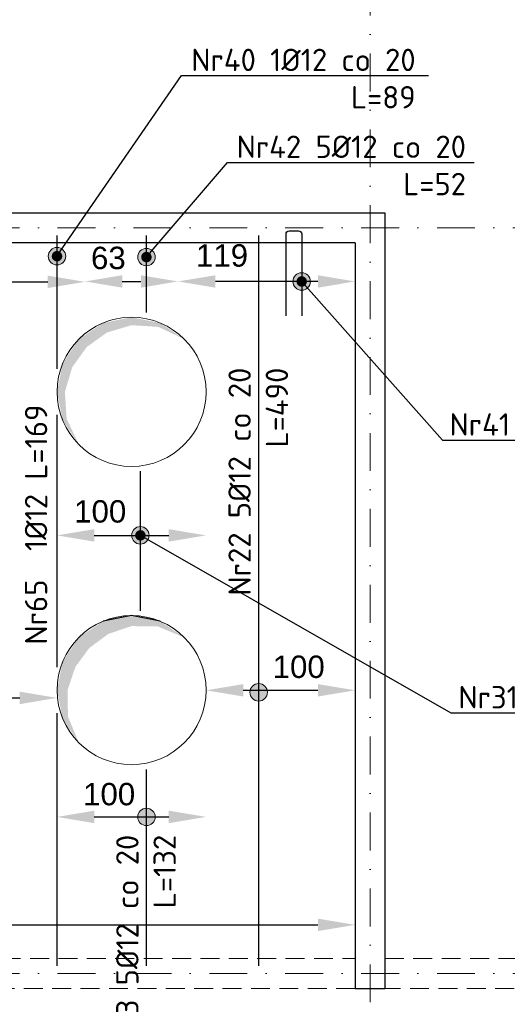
# Model space of a CAD drawing. Header units: millimetres. Extents: x -81893328 to 44149, y -26843406 to 95443303.
# Tile 35 of 100: x 29556 to 29884, y -4595 to -3935. Entities that reach past the tile are written whole.
import ezdxf
from ezdxf import colors
from ezdxf.entities.mleader import LeaderData, LeaderLine
from ezdxf.math import Vec2, Vec3

# ---------------------------------------------------------------- set-up
doc = ezdxf.new("R2010")
doc.units = ezdxf.units.MM
doc.linetypes.add('DASHDOTX2', pattern=[50.8, 25.4, -12.7, 0, -12.7])
doc.linetypes.add('DASHED', pattern=[19.05, 12.7, -6.35])
for name, color, linetype, lineweight in [('aRMZ - opisy', 7, 'Continuous', 5), ('aRMZ - osie', 2, 'DASHDOTX2', 5), ('aRMZ - wymiarowanie', 4, 'Continuous', 13), ('gruba', 92, 'Continuous', 30), ('kRMZ - nadproża monolityczne', 1, 'DASHED', 5), ('kRMZ - otwory', 251, 'Continuous', 5), ('kRMZ - ściany nośne', 5, 'Continuous', 30), ('SlabPhysicalContour', 250, 'Continuous', 25), ('SolidHatch', 250, 'Continuous', 25)]:
    doc.layers.add(name, color=color, linetype=linetype, lineweight=lineweight)
doc.styles.add('1-100 2', font='arial.ttf', dxfattribs={"height": 15})
doc.styles.add('1-100 RM', font='isocpeur.ttf', dxfattribs={"height": 20})
doc.dimstyles.new('1-100', dxfattribs={"dimtxt": 15, "dimasz": 2.5, "dimexe": 1.25, "dimexo": 0.625, "dimgap": 1, "dimtad": 1, "dimdec": 0, "dimtxsty": '1-100 2', "dimblk": 'ZNACZKI', "dimcen": 2, "dimdle": 5, "dimse1": 1, "dimse2": 1, "dimclrd": 7, "dimclrt": 7, "dimadec": 0, "dimazin": 0, "dimtfac": 1, "dimtdec": 0, "dimtix": 1, "dimtmove": 1, "dimatfit": 3, "dimldrblk": 'ZNACZKI', "dimfxl": 1, "dimarcsym": 0})
doc.dimstyles.new('wymiarowanie prętów 1-100', dxfattribs={"dimtxt": 15, "dimasz": 25, "dimexe": 1.25, "dimexo": 0.625, "dimgap": 1, "dimtad": 1, "dimdec": 0, "dimtxsty": '1-100 2', "dimcen": 2, "dimdle": 5, "dimse1": 1, "dimse2": 1, "dimclrd": 7, "dimclrt": 7, "dimadec": 0, "dimazin": 0, "dimtfac": 1, "dimtdec": 0, "dimtix": 1, "dimtmove": 1, "dimatfit": 3, "dimldrblk": 'ZNACZKI', "dimfxl": 1, "dimarcsym": 0})

# ---------------------------------------------------------------- blocks, each defined once
blk = doc.blocks.new('ZNACZKI')
for p, q in [((0, 2.131), (0, -2.131)), ((1.507, 1.507), (-1.507, -1.507)), ((-2.131, 0), (2.131, 0))]:
    blk.add_line(p, q)
blk = doc.blocks.new('*D888')
at = {"layer": 'aRMZ - wymiarowanie', "color": 7, "lineweight": -2, "ltscale": 2, "transparency": 16777216}
blk.add_line((29193.94, -3767.37), (29788.94, -3767.37), dxfattribs=at)
at = {"layer": 'Defpoints', "color": 0, "ltscale": 2, "transparency": 16777216}
for p in [(29791.44, -3767.37), (29191.44, -4049.24), (29791.44, -4049.24)]:
    blk.add_point(p, dxfattribs=at)
at = {"layer": 'aRMZ - wymiarowanie', "color": 7, "lineweight": -2, "ltscale": 2, "transparency": 16777216, "xscale": 2.5, "yscale": 2.5, "zscale": 2.5, "rotation": 180}
blk.add_blockref('ZNACZKI', (29191.44, -3767.37), dxfattribs=at)
at = {"layer": 'aRMZ - wymiarowanie', "color": 7, "lineweight": -2, "ltscale": 2, "transparency": 16777216, "xscale": 2.5, "yscale": 2.5, "zscale": 2.5}
blk.add_blockref('ZNACZKI', (29791.44, -3767.37), dxfattribs=at)
at = {"layer": 'aRMZ - wymiarowanie', "color": 7, "ltscale": 2, "transparency": 16777216, "insert": (29491.44, -3758.71), "char_height": 15, "attachment_point": 5, "style": '1-100 2'}
blk.add_mtext('600', dxfattribs=at)
blk = doc.blocks.new('*D889')
at = {"layer": 'aRMZ - wymiarowanie', "color": 7, "lineweight": -2, "ltscale": 2, "transparency": 16777216}
for p, q in [((29788.94, -3767.37), (29786.44, -3767.37)), ((29791.44, -3767.37), (29801.44, -3767.37)), ((29803.94, -3767.37), (29806.44, -3767.37))]:
    blk.add_line(p, q, dxfattribs=at)
at = {"layer": 'Defpoints', "color": 0, "ltscale": 2, "transparency": 16777216}
for p in [(29801.44, -3767.37), (29791.44, -4049.24), (29801.44, -4064.24)]:
    blk.add_point(p, dxfattribs=at)
at = {"layer": 'aRMZ - wymiarowanie', "color": 7, "lineweight": -2, "ltscale": 2, "transparency": 16777216, "xscale": 2.5, "yscale": 2.5, "zscale": 2.5}
blk.add_blockref('ZNACZKI', (29791.44, -3767.37), dxfattribs=at)
at = {"layer": 'aRMZ - wymiarowanie', "color": 7, "lineweight": -2, "ltscale": 2, "transparency": 16777216, "xscale": 2.5, "yscale": 2.5, "zscale": 2.5, "rotation": 180}
blk.add_blockref('ZNACZKI', (29801.44, -3767.37), dxfattribs=at)
at = {"layer": 'aRMZ - wymiarowanie', "color": 7, "ltscale": 2, "transparency": 16777216, "insert": (29796.44, -3758.71), "char_height": 15, "attachment_point": 5, "style": '1-100 2'}
blk.add_mtext('10', dxfattribs=at)
blk = doc.blocks.new('*D893')
at = {"layer": 'aRMZ - wymiarowanie', "color": 7, "lineweight": -2, "ltscale": 2, "transparency": 16777216}
for p, q in [((29788.94, -4895), (29786.44, -4895)), ((29791.44, -4895), (29801.44, -4895)), ((29803.94, -4895), (29806.44, -4895))]:
    blk.add_line(p, q, dxfattribs=at)
at = {"layer": 'Defpoints', "color": 0, "ltscale": 2, "transparency": 16777216}
for p in [(29801.44, -4584.24), (29791.44, -4599.24), (29801.44, -4895)]:
    blk.add_point(p, dxfattribs=at)
at = {"layer": 'aRMZ - wymiarowanie', "color": 7, "lineweight": -2, "ltscale": 2, "transparency": 16777216, "xscale": 2.5, "yscale": 2.5, "zscale": 2.5}
blk.add_blockref('ZNACZKI', (29791.44, -4895), dxfattribs=at)
at = {"layer": 'aRMZ - wymiarowanie', "color": 7, "lineweight": -2, "ltscale": 2, "transparency": 16777216, "xscale": 2.5, "yscale": 2.5, "zscale": 2.5, "rotation": 180}
blk.add_blockref('ZNACZKI', (29801.44, -4895), dxfattribs=at)
at = {"layer": 'aRMZ - wymiarowanie', "color": 7, "ltscale": 2, "transparency": 16777216, "insert": (29796.44, -4886.34), "char_height": 15, "attachment_point": 5, "style": '1-100 2'}
blk.add_mtext('10', dxfattribs=at)
blk = doc.blocks.new('*D924')
at = {"layer": 'aRMZ - wymiarowanie', "color": 7, "lineweight": -2, "ltscale": 2, "transparency": 16777216}
for p, q in [((30313.62, -4571.74), (30313.62, -4569.24)), ((30313.62, -4584.24), (30313.62, -4574.24)), ((30313.62, -4586.74), (30313.62, -4589.24))]:
    blk.add_line(p, q, dxfattribs=at)
at = {"layer": 'Defpoints', "color": 0, "ltscale": 2, "transparency": 16777216}
for p in [(29816.44, -4574.24), (30313.62, -4574.24), (29801.44, -4584.24)]:
    blk.add_point(p, dxfattribs=at)
at = {"layer": 'aRMZ - wymiarowanie', "color": 7, "lineweight": -2, "ltscale": 2, "transparency": 16777216, "xscale": 2.5, "yscale": 2.5, "zscale": 2.5}
for p, rotation in [((30313.62, -4574.24), 270), ((30313.62, -4584.24), 90)]:
    blk.add_blockref('ZNACZKI', p, dxfattribs=dict(at, rotation=rotation))
at = {"layer": 'aRMZ - wymiarowanie', "color": 7, "ltscale": 2, "transparency": 16777216, "insert": (30304.97, -4579.24), "char_height": 15, "attachment_point": 5, "rotation": 90, "style": '1-100 2'}
blk.add_mtext('10', dxfattribs=at)
blk = doc.blocks.new('*D925')
at = {"layer": 'aRMZ - wymiarowanie', "color": 7, "lineweight": -2, "ltscale": 2, "transparency": 16777216}
blk.add_line((30313.62, -4571.74), (30313.62, -4076.74), dxfattribs=at)
at = {"layer": 'Defpoints', "color": 0, "ltscale": 2, "transparency": 16777216}
for p in [(29816.44, -4074.24), (30313.62, -4074.24), (29816.44, -4574.24)]:
    blk.add_point(p, dxfattribs=at)
at = {"layer": 'aRMZ - wymiarowanie', "color": 7, "lineweight": -2, "ltscale": 2, "transparency": 16777216, "xscale": 2.5, "yscale": 2.5, "zscale": 2.5}
for p, rotation in [((30313.62, -4074.24), 90), ((30313.62, -4574.24), 270)]:
    blk.add_blockref('ZNACZKI', p, dxfattribs=dict(at, rotation=rotation))
at = {"layer": 'aRMZ - wymiarowanie', "color": 7, "ltscale": 2, "transparency": 16777216, "insert": (30304.97, -4324.24), "char_height": 15, "attachment_point": 5, "rotation": 90, "style": '1-100 2'}
blk.add_mtext('500', dxfattribs=at)
blk = doc.blocks.new('*D894')
at = {"layer": 'aRMZ - wymiarowanie', "color": 7, "lineweight": -2, "ltscale": 2, "transparency": 16777216}
for p, q in [((30313.62, -4061.74), (30313.62, -4059.24)), ((30313.62, -4074.24), (30313.62, -4064.24)), ((30313.62, -4076.74), (30313.62, -4079.24))]:
    blk.add_line(p, q, dxfattribs=at)
at = {"layer": 'Defpoints', "color": 0, "ltscale": 2, "transparency": 16777216}
for p in [(29801.44, -4064.24), (30313.62, -4064.24), (29816.44, -4074.24)]:
    blk.add_point(p, dxfattribs=at)
at = {"layer": 'aRMZ - wymiarowanie', "color": 7, "lineweight": -2, "ltscale": 2, "transparency": 16777216, "xscale": 2.5, "yscale": 2.5, "zscale": 2.5}
for p, rotation in [((30313.62, -4064.24), 270), ((30313.62, -4074.24), 90)]:
    blk.add_blockref('ZNACZKI', p, dxfattribs=dict(at, rotation=rotation))
at = {"layer": 'aRMZ - wymiarowanie', "color": 7, "ltscale": 2, "transparency": 16777216, "insert": (30304.97, -4069.24), "char_height": 15, "attachment_point": 5, "rotation": 90, "style": '1-100 2'}
blk.add_mtext('10', dxfattribs=at)
blk = doc.blocks.new('*D895')
at = {"layer": 'aRMZ - wymiarowanie', "color": 7, "lineweight": -2, "ltscale": 2, "transparency": 16777216}
for p, q in [((30341.54, -4561.74), (30341.54, -4559.24)), ((30341.54, -4584.24), (30341.54, -4564.24)), ((30341.54, -4586.74), (30341.54, -4589.24))]:
    blk.add_line(p, q, dxfattribs=at)
at = {"layer": 'Defpoints', "color": 0, "ltscale": 2, "transparency": 16777216}
for p in [(29781.44, -4564.24), (30341.54, -4564.24), (29801.44, -4584.24)]:
    blk.add_point(p, dxfattribs=at)
at = {"layer": 'aRMZ - wymiarowanie', "color": 7, "lineweight": -2, "ltscale": 2, "transparency": 16777216, "xscale": 2.5, "yscale": 2.5, "zscale": 2.5}
for p, rotation in [((30341.54, -4564.24), 270), ((30341.54, -4584.24), 90)]:
    blk.add_blockref('ZNACZKI', p, dxfattribs=dict(at, rotation=rotation))
at = {"layer": 'aRMZ - wymiarowanie', "color": 7, "ltscale": 2, "transparency": 16777216, "insert": (30332.88, -4574.24), "char_height": 15, "attachment_point": 5, "rotation": 90, "style": '1-100 2'}
blk.add_mtext('20', dxfattribs=at)
blk = doc.blocks.new('*D896')
at = {"layer": 'aRMZ - wymiarowanie', "color": 7, "lineweight": -2, "ltscale": 2, "transparency": 16777216}
blk.add_line((30341.54, -4561.74), (30341.54, -4086.74), dxfattribs=at)
at = {"layer": 'Defpoints', "color": 0, "ltscale": 2, "transparency": 16777216}
for p in [(29781.44, -4084.24), (30341.54, -4084.24), (29781.44, -4564.24)]:
    blk.add_point(p, dxfattribs=at)
at = {"layer": 'aRMZ - wymiarowanie', "color": 7, "lineweight": -2, "ltscale": 2, "transparency": 16777216, "xscale": 2.5, "yscale": 2.5, "zscale": 2.5}
for p, rotation in [((30341.54, -4084.24), 90), ((30341.54, -4564.24), 270)]:
    blk.add_blockref('ZNACZKI', p, dxfattribs=dict(at, rotation=rotation))
at = {"layer": 'aRMZ - wymiarowanie', "color": 7, "ltscale": 2, "transparency": 16777216, "insert": (30332.88, -4324.24), "char_height": 15, "attachment_point": 5, "rotation": 90, "style": '1-100 2'}
blk.add_mtext('480', dxfattribs=at)
blk = doc.blocks.new('*D897')
at = {"layer": 'aRMZ - wymiarowanie', "color": 7, "lineweight": -2, "ltscale": 2, "transparency": 16777216}
for p, q in [((30341.54, -4061.74), (30341.54, -4059.24)), ((30341.54, -4084.24), (30341.54, -4064.24)), ((30341.54, -4086.74), (30341.54, -4089.24))]:
    blk.add_line(p, q, dxfattribs=at)
at = {"layer": 'Defpoints', "color": 0, "ltscale": 2, "transparency": 16777216}
for p in [(29801.44, -4064.24), (30341.54, -4064.24), (29781.44, -4084.24)]:
    blk.add_point(p, dxfattribs=at)
at = {"layer": 'aRMZ - wymiarowanie', "color": 7, "lineweight": -2, "ltscale": 2, "transparency": 16777216, "xscale": 2.5, "yscale": 2.5, "zscale": 2.5}
for p, rotation in [((30341.54, -4064.24), 270), ((30341.54, -4084.24), 90)]:
    blk.add_blockref('ZNACZKI', p, dxfattribs=dict(at, rotation=rotation))
at = {"layer": 'aRMZ - wymiarowanie', "color": 7, "ltscale": 2, "transparency": 16777216, "insert": (30332.88, -4074.24), "char_height": 15, "attachment_point": 5, "rotation": 90, "style": '1-100 2'}
blk.add_mtext('20', dxfattribs=at)
blk = doc.blocks.new('*D898')
at = {"layer": 'aRMZ - wymiarowanie', "color": 7, "lineweight": -2, "ltscale": 2, "transparency": 16777216}
blk.add_line((30372.23, -4066.74), (30372.23, -4581.74), dxfattribs=at)
at = {"layer": 'Defpoints', "color": 0, "ltscale": 2, "transparency": 16777216}
for p in [(29801.44, -4064.24), (29801.44, -4584.24), (30372.23, -4584.24)]:
    blk.add_point(p, dxfattribs=at)
at = {"layer": 'aRMZ - wymiarowanie', "color": 7, "lineweight": -2, "ltscale": 2, "transparency": 16777216, "xscale": 2.5, "yscale": 2.5, "zscale": 2.5}
for p, rotation in [((30372.23, -4064.24), 90), ((30372.23, -4584.24), 270)]:
    blk.add_blockref('ZNACZKI', p, dxfattribs=dict(at, rotation=rotation))
at = {"layer": 'aRMZ - wymiarowanie', "color": 7, "ltscale": 2, "transparency": 16777216, "insert": (30363.58, -4324.24), "char_height": 15, "attachment_point": 5, "rotation": 90, "style": '1-100 2'}
blk.add_mtext('520', dxfattribs=at)
blk = doc.blocks.new('*D904')
at = {"layer": 'aRMZ - wymiarowanie', "color": 7, "lineweight": -2, "ltscale": 2, "transparency": 16777216}
blk.add_line((29203.94, -4945.87), (29778.94, -4945.87), dxfattribs=at)
at = {"layer": 'Defpoints', "color": 0, "ltscale": 2, "transparency": 16777216}
for p in [(29201.44, -4564.24), (29781.44, -4564.24), (29781.44, -4945.87)]:
    blk.add_point(p, dxfattribs=at)
at = {"layer": 'aRMZ - wymiarowanie', "color": 7, "lineweight": -2, "ltscale": 2, "transparency": 16777216, "xscale": 2.5, "yscale": 2.5, "zscale": 2.5, "rotation": 180}
blk.add_blockref('ZNACZKI', (29201.44, -4945.87), dxfattribs=at)
at = {"layer": 'aRMZ - wymiarowanie', "color": 7, "lineweight": -2, "ltscale": 2, "transparency": 16777216, "xscale": 2.5, "yscale": 2.5, "zscale": 2.5}
blk.add_blockref('ZNACZKI', (29781.44, -4945.87), dxfattribs=at)
at = {"layer": 'aRMZ - wymiarowanie', "color": 7, "ltscale": 2, "transparency": 16777216, "insert": (29491.44, -4937.21), "char_height": 15, "attachment_point": 5, "style": '1-100 2'}
blk.add_mtext('580', dxfattribs=at)
blk = doc.blocks.new('*D905')
at = {"layer": 'aRMZ - wymiarowanie', "color": 7, "lineweight": -2, "ltscale": 2, "transparency": 16777216}
for p, q in [((29778.94, -4945.87), (29776.44, -4945.87)), ((29781.44, -4945.87), (29801.44, -4945.87)), ((29803.94, -4945.87), (29806.44, -4945.87))]:
    blk.add_line(p, q, dxfattribs=at)
at = {"layer": 'Defpoints', "color": 0, "ltscale": 2, "transparency": 16777216}
for p in [(29781.44, -4564.24), (29801.44, -4584.24), (29801.44, -4945.87)]:
    blk.add_point(p, dxfattribs=at)
at = {"layer": 'aRMZ - wymiarowanie', "color": 7, "lineweight": -2, "ltscale": 2, "transparency": 16777216, "xscale": 2.5, "yscale": 2.5, "zscale": 2.5}
blk.add_blockref('ZNACZKI', (29781.44, -4945.87), dxfattribs=at)
at = {"layer": 'aRMZ - wymiarowanie', "color": 7, "lineweight": -2, "ltscale": 2, "transparency": 16777216, "xscale": 2.5, "yscale": 2.5, "zscale": 2.5, "rotation": 180}
blk.add_blockref('ZNACZKI', (29801.44, -4945.87), dxfattribs=at)
at = {"layer": 'aRMZ - wymiarowanie', "color": 7, "ltscale": 2, "transparency": 16777216, "insert": (29791.44, -4937.21), "char_height": 15, "attachment_point": 5, "style": '1-100 2'}
blk.add_mtext('20', dxfattribs=at)
blk = doc.blocks.new('*D906')
at = {"layer": 'aRMZ - wymiarowanie', "color": 7, "lineweight": -2, "ltscale": 2, "transparency": 16777216}
blk.add_line((27683.94, -4973.29), (29798.94, -4973.29), dxfattribs=at)
at = {"layer": 'Defpoints', "color": 0, "ltscale": 2, "transparency": 16777216}
for p in [(27681.44, -4584.24), (29801.44, -4584.24), (29801.44, -4973.29)]:
    blk.add_point(p, dxfattribs=at)
at = {"layer": 'aRMZ - wymiarowanie', "color": 7, "lineweight": -2, "ltscale": 2, "transparency": 16777216, "xscale": 2.5, "yscale": 2.5, "zscale": 2.5, "rotation": 180}
blk.add_blockref('ZNACZKI', (27681.44, -4973.29), dxfattribs=at)
at = {"layer": 'aRMZ - wymiarowanie', "color": 7, "lineweight": -2, "ltscale": 2, "transparency": 16777216, "xscale": 2.5, "yscale": 2.5, "zscale": 2.5}
blk.add_blockref('ZNACZKI', (29801.44, -4973.29), dxfattribs=at)
at = {"layer": 'aRMZ - wymiarowanie', "color": 7, "ltscale": 2, "transparency": 16777216, "insert": (28741.44, -4964.63), "char_height": 15, "attachment_point": 5, "style": '1-100 2'}
blk.add_mtext('2120', dxfattribs=at)
blk = doc.blocks.new('*D916')
at = {"layer": 'aRMZ - wymiarowanie', "color": 7, "lineweight": -2, "ltscale": 2, "transparency": 16777216}
blk.add_line((29203.94, -3742.42), (29763.94, -3742.42), dxfattribs=at)
at = {"layer": 'Defpoints', "color": 0, "ltscale": 2, "transparency": 16777216}
for p in [(29766.44, -3742.42), (29201.44, -4084.24), (29766.44, -4099.24)]:
    blk.add_point(p, dxfattribs=at)
at = {"layer": 'aRMZ - wymiarowanie', "color": 7, "lineweight": -2, "ltscale": 2, "transparency": 16777216, "xscale": 2.5, "yscale": 2.5, "zscale": 2.5, "rotation": 180}
blk.add_blockref('ZNACZKI', (29201.44, -3742.42), dxfattribs=at)
at = {"layer": 'aRMZ - wymiarowanie', "color": 7, "lineweight": -2, "ltscale": 2, "transparency": 16777216, "xscale": 2.5, "yscale": 2.5, "zscale": 2.5}
blk.add_blockref('ZNACZKI', (29766.44, -3742.42), dxfattribs=at)
at = {"layer": 'aRMZ - wymiarowanie', "color": 7, "ltscale": 2, "transparency": 16777216, "insert": (29483.94, -3733.76), "char_height": 15, "attachment_point": 5, "style": '1-100 2'}
blk.add_mtext('565', dxfattribs=at)
blk = doc.blocks.new('*D917')
at = {"layer": 'aRMZ - wymiarowanie', "color": 7, "lineweight": -2, "ltscale": 2, "transparency": 16777216}
for p, q in [((29778.94, -3742.42), (29776.44, -3742.42)), ((29781.44, -3742.42), (29801.44, -3742.42)), ((29803.94, -3742.42), (29806.44, -3742.42))]:
    blk.add_line(p, q, dxfattribs=at)
at = {"layer": 'Defpoints', "color": 0, "ltscale": 2, "transparency": 16777216}
for p in [(29801.44, -3742.42), (29801.44, -4064.24), (29781.44, -4084.24)]:
    blk.add_point(p, dxfattribs=at)
at = {"layer": 'aRMZ - wymiarowanie', "color": 7, "lineweight": -2, "ltscale": 2, "transparency": 16777216, "xscale": 2.5, "yscale": 2.5, "zscale": 2.5}
blk.add_blockref('ZNACZKI', (29781.44, -3742.42), dxfattribs=at)
at = {"layer": 'aRMZ - wymiarowanie', "color": 7, "lineweight": -2, "ltscale": 2, "transparency": 16777216, "xscale": 2.5, "yscale": 2.5, "zscale": 2.5, "rotation": 180}
blk.add_blockref('ZNACZKI', (29801.44, -3742.42), dxfattribs=at)
at = {"layer": 'aRMZ - wymiarowanie', "color": 7, "ltscale": 2, "transparency": 16777216, "insert": (29791.44, -3733.76), "char_height": 15, "attachment_point": 5, "style": '1-100 2'}
blk.add_mtext('20', dxfattribs=at)
blk = doc.blocks.new('*D918')
at = {"layer": 'aRMZ - wymiarowanie', "color": 7, "lineweight": -2, "ltscale": 2, "transparency": 16777216}
blk.add_line((27683.94, -3714.81), (29798.94, -3714.81), dxfattribs=at)
at = {"layer": 'Defpoints', "color": 0, "ltscale": 2, "transparency": 16777216}
for p in [(29801.44, -3714.81), (27681.44, -4064.24), (29801.44, -4064.24)]:
    blk.add_point(p, dxfattribs=at)
at = {"layer": 'aRMZ - wymiarowanie', "color": 7, "lineweight": -2, "ltscale": 2, "transparency": 16777216, "xscale": 2.5, "yscale": 2.5, "zscale": 2.5, "rotation": 180}
blk.add_blockref('ZNACZKI', (27681.44, -3714.81), dxfattribs=at)
at = {"layer": 'aRMZ - wymiarowanie', "color": 7, "lineweight": -2, "ltscale": 2, "transparency": 16777216, "xscale": 2.5, "yscale": 2.5, "zscale": 2.5}
blk.add_blockref('ZNACZKI', (29801.44, -3714.81), dxfattribs=at)
at = {"layer": 'aRMZ - wymiarowanie', "color": 7, "ltscale": 2, "transparency": 16777216, "insert": (28741.44, -3706.16), "char_height": 15, "attachment_point": 5, "style": '1-100 2'}
blk.add_mtext('2120', dxfattribs=at)
blk = doc.blocks.new('*D931')
at = {"layer": 'aRMZ - wymiarowanie', "color": 7, "lineweight": -2, "ltscale": 2, "transparency": 16777216}
blk.add_line((29203.94, -4919.09), (29778.94, -4919.09), dxfattribs=at)
at = {"layer": 'Defpoints', "color": 0, "ltscale": 2, "transparency": 16777216}
for p in [(29201.44, -4584.24), (29781.44, -4584.24), (29781.44, -4919.09)]:
    blk.add_point(p, dxfattribs=at)
at = {"layer": 'aRMZ - wymiarowanie', "color": 7, "lineweight": -2, "ltscale": 2, "transparency": 16777216, "xscale": 2.5, "yscale": 2.5, "zscale": 2.5, "rotation": 180}
blk.add_blockref('ZNACZKI', (29201.44, -4919.09), dxfattribs=at)
at = {"layer": 'aRMZ - wymiarowanie', "color": 7, "lineweight": -2, "ltscale": 2, "transparency": 16777216, "xscale": 2.5, "yscale": 2.5, "zscale": 2.5}
blk.add_blockref('ZNACZKI', (29781.44, -4919.09), dxfattribs=at)
at = {"layer": 'aRMZ - wymiarowanie', "color": 7, "ltscale": 2, "transparency": 16777216, "insert": (29491.44, -4910.44), "char_height": 15, "attachment_point": 5, "style": '1-100 2'}
blk.add_mtext('580', dxfattribs=at)
blk = doc.blocks.new('*D932')
at = {"layer": 'aRMZ - wymiarowanie', "color": 7, "lineweight": -2, "ltscale": 2, "transparency": 16777216}
for p, q in [((29778.94, -4919.09), (29776.44, -4919.09)), ((29781.44, -4919.09), (29801.44, -4919.09)), ((29803.94, -4919.09), (29806.44, -4919.09))]:
    blk.add_line(p, q, dxfattribs=at)
at = {"layer": 'Defpoints', "color": 0, "ltscale": 2, "transparency": 16777216}
for p in [(29781.44, -4584.24), (29801.44, -4584.24), (29801.44, -4919.09)]:
    blk.add_point(p, dxfattribs=at)
at = {"layer": 'aRMZ - wymiarowanie', "color": 7, "lineweight": -2, "ltscale": 2, "transparency": 16777216, "xscale": 2.5, "yscale": 2.5, "zscale": 2.5}
blk.add_blockref('ZNACZKI', (29781.44, -4919.09), dxfattribs=at)
at = {"layer": 'aRMZ - wymiarowanie', "color": 7, "lineweight": -2, "ltscale": 2, "transparency": 16777216, "xscale": 2.5, "yscale": 2.5, "zscale": 2.5, "rotation": 180}
blk.add_blockref('ZNACZKI', (29801.44, -4919.09), dxfattribs=at)
at = {"layer": 'aRMZ - wymiarowanie', "color": 7, "ltscale": 2, "transparency": 16777216, "insert": (29791.44, -4910.44), "char_height": 15, "attachment_point": 5, "style": '1-100 2'}
blk.add_mtext('20', dxfattribs=at)
blk = doc.blocks.new('*D976')
at = {"layer": 'aRMZ - wymiarowanie', "color": 7, "lineweight": -2, "ltscale": 2, "transparency": 16777216}
blk.add_line((29426.44, -4389.47), (29556.44, -4389.47), dxfattribs=at)
at = {"layer": 'aRMZ - wymiarowanie', "color": 7, "ltscale": 2, "transparency": 16777216}
for points in [[(29426.44, -4385.31), (29426.44, -4393.64), (29401.44, -4389.47)], [(29556.44, -4385.31), (29556.44, -4393.64), (29581.44, -4389.47)]]:
    blk.add_solid(points, dxfattribs=at)
at = {"layer": 'Defpoints', "color": 0, "ltscale": 2, "transparency": 16777216}
for p in [(29401.44, -4384.24), (29581.44, -4384.24), (29581.44, -4389.47)]:
    blk.add_point(p, dxfattribs=at)
at = {"layer": 'aRMZ - wymiarowanie', "color": 7, "ltscale": 2, "transparency": 16777216, "insert": (29458.97, -4380.82), "char_height": 15, "attachment_point": 5, "style": '1-100 2'}
blk.add_mtext('180', dxfattribs=at)
blk = doc.blocks.new('*D977')
at = {"layer": 'aRMZ - wymiarowanie', "color": 7, "lineweight": -2, "ltscale": 2, "transparency": 16777216}
blk.add_line((29706.44, -4384.37), (29756.44, -4384.37), dxfattribs=at)
at = {"layer": 'aRMZ - wymiarowanie', "color": 7, "ltscale": 2, "transparency": 16777216}
for points in [[(29706.44, -4380.21), (29706.44, -4388.54), (29681.44, -4384.37)], [(29756.44, -4380.21), (29756.44, -4388.54), (29781.44, -4384.37)]]:
    blk.add_solid(points, dxfattribs=at)
at = {"layer": 'Defpoints', "color": 0, "ltscale": 2, "transparency": 16777216}
for p in [(29681.44, -4384.24), (29781.44, -4384.24), (29781.44, -4384.37)]:
    blk.add_point(p, dxfattribs=at)
at = {"layer": 'aRMZ - wymiarowanie', "color": 7, "ltscale": 2, "transparency": 16777216, "insert": (29743.59, -4368.71), "char_height": 15, "attachment_point": 5, "style": '1-100 2'}
blk.add_mtext('100', dxfattribs=at)
blk = doc.blocks.new('*D978')
at = {"layer": 'aRMZ - wymiarowanie', "color": 7, "lineweight": -2, "ltscale": 2, "transparency": 16777216}
blk.add_line((27726.44, -4541.64), (29756.44, -4541.64), dxfattribs=at)
at = {"layer": 'aRMZ - wymiarowanie', "color": 7, "ltscale": 2, "transparency": 16777216}
for points in [[(27726.44, -4537.48), (27726.44, -4545.81), (27701.44, -4541.64)], [(29756.44, -4537.48), (29756.44, -4545.81), (29781.44, -4541.64)]]:
    blk.add_solid(points, dxfattribs=at)
at = {"layer": 'Defpoints', "color": 0, "ltscale": 2, "transparency": 16777216}
for p in [(29781.44, -4541.64), (27701.44, -4551.73), (29781.44, -4557.42)]:
    blk.add_point(p, dxfattribs=at)
at = {"layer": 'aRMZ - wymiarowanie', "color": 7, "ltscale": 2, "transparency": 16777216, "insert": (28643.36, -4532.98), "char_height": 15, "attachment_point": 5, "style": '1-100 2'}
blk.add_mtext('2080', dxfattribs=at)
blk = doc.blocks.new('*D999')
at = {"layer": 'aRMZ - wymiarowanie', "color": 7, "lineweight": -2, "ltscale": 2, "transparency": 16777216}
blk.add_line((29426.44, -4110.48), (29575.19, -4110.48), dxfattribs=at)
at = {"layer": 'aRMZ - wymiarowanie', "color": 7, "ltscale": 2, "transparency": 16777216}
for points in [[(29426.44, -4106.32), (29426.44, -4114.65), (29401.44, -4110.48)], [(29575.19, -4106.32), (29575.19, -4114.65), (29600.19, -4110.48)]]:
    blk.add_solid(points, dxfattribs=at)
at = {"layer": 'Defpoints', "color": 0, "ltscale": 2, "transparency": 16777216}
for p in [(29401.44, -4110.48), (29600.19, -4106.75), (29600.19, -4110.48)]:
    blk.add_point(p, dxfattribs=at)
at = {"layer": 'aRMZ - wymiarowanie', "color": 7, "ltscale": 2, "transparency": 16777216, "insert": (29521.52, -4101.83), "char_height": 15, "attachment_point": 5, "style": '1-100 2'}
blk.add_mtext('199', dxfattribs=at)
blk = doc.blocks.new('*D1000')
at = {"layer": 'aRMZ - wymiarowanie', "color": 7, "lineweight": -2, "ltscale": 2, "transparency": 16777216}
blk.add_line((29606.44, -4469.27), (29656.44, -4469.27), dxfattribs=at)
at = {"layer": 'aRMZ - wymiarowanie', "color": 7, "ltscale": 2, "transparency": 16777216}
for points in [[(29606.44, -4465.1), (29606.44, -4473.44), (29581.44, -4469.27)], [(29656.44, -4465.1), (29656.44, -4473.44), (29681.44, -4469.27)]]:
    blk.add_solid(points, dxfattribs=at)
at = {"layer": 'Defpoints', "color": 0, "ltscale": 2, "transparency": 16777216}
for p in [(29581.44, -4389.47), (29681.44, -4384.37), (29681.44, -4469.27)]:
    blk.add_point(p, dxfattribs=at)
at = {"layer": 'aRMZ - wymiarowanie', "color": 7, "ltscale": 2, "transparency": 16777216, "insert": (29616.42, -4454.08), "char_height": 15, "attachment_point": 5, "style": '1-100 2'}
blk.add_mtext('100', dxfattribs=at)
blk = doc.blocks.new('_Dot')
at = {"color": 0, "linetype": 'ByBlock', "lineweight": -2}
blk.add_line((-0.5, 0), (-1, 0), dxfattribs=at)
at = {"color": 0, "linetype": 'ByBlock', "const_width": 0.5}
blk.add_lwpolyline([(-0.25, 0, 1), (0.25, 0, 1)], format="xyb", close=True, dxfattribs=at)
blk = doc.blocks.new('*D1001')
at = {"layer": 'aRMZ - wymiarowanie', "color": 7, "lineweight": -2, "ltscale": 2, "transparency": 16777216}
blk.add_line((29606.44, -4280.49), (29656.44, -4280.49), dxfattribs=at)
at = {"layer": 'aRMZ - wymiarowanie', "color": 7, "ltscale": 2, "transparency": 16777216}
for points in [[(29606.44, -4276.33), (29606.44, -4284.66), (29581.44, -4280.49)], [(29656.44, -4276.33), (29656.44, -4284.66), (29681.44, -4280.49)]]:
    blk.add_solid(points, dxfattribs=at)
at = {"layer": 'Defpoints', "color": 0, "ltscale": 2, "transparency": 16777216}
for p in [(29581.44, -4184.24), (29681.44, -4184.24), (29681.44, -4280.49)]:
    blk.add_point(p, dxfattribs=at)
at = {"layer": 'aRMZ - wymiarowanie', "color": 7, "ltscale": 2, "transparency": 16777216, "insert": (29610.42, -4264.51), "char_height": 15, "attachment_point": 5, "style": '1-100 2'}
blk.add_mtext('100', dxfattribs=at)
blk = doc.blocks.new('*D1002')
at = {"layer": 'aRMZ - wymiarowanie', "color": 7, "lineweight": -2, "ltscale": 2, "transparency": 16777216}
blk.add_line((29756.44, -4110.22), (29687.69, -4110.22), dxfattribs=at)
at = {"layer": 'aRMZ - wymiarowanie', "color": 7, "ltscale": 2, "transparency": 16777216}
for points in [[(29687.69, -4106.06), (29687.69, -4114.39), (29662.69, -4110.22)], [(29756.44, -4106.06), (29756.44, -4114.39), (29781.44, -4110.22)]]:
    blk.add_solid(points, dxfattribs=at)
at = {"layer": 'Defpoints', "color": 0, "ltscale": 2, "transparency": 16777216}
for p in [(29662.69, -4110.22), (29781.44, -4110.73), (29662.69, -4186.83)]:
    blk.add_point(p, dxfattribs=at)
at = {"layer": 'aRMZ - wymiarowanie', "color": 7, "ltscale": 2, "transparency": 16777216, "insert": (29692.14, -4092.9), "char_height": 15, "attachment_point": 5, "style": '1-100 2'}
blk.add_mtext('119', dxfattribs=at)
blk = doc.blocks.new('*D1003')
at = {"layer": 'aRMZ - wymiarowanie', "color": 7, "lineweight": -2, "ltscale": 2, "transparency": 16777216}
blk.add_line((29625.19, -4110.22), (29637.69, -4110.22), dxfattribs=at)
at = {"layer": 'aRMZ - wymiarowanie', "color": 7, "ltscale": 2, "transparency": 16777216}
for points in [[(29625.19, -4106.06), (29625.19, -4114.39), (29600.19, -4110.22)], [(29637.69, -4106.06), (29637.69, -4114.39), (29662.69, -4110.22)]]:
    blk.add_solid(points, dxfattribs=at)
at = {"layer": 'Defpoints', "color": 0, "ltscale": 2, "transparency": 16777216}
for p in [(29600.19, -4110.48), (29662.69, -4110.22), (29662.69, -4110.22)]:
    blk.add_point(p, dxfattribs=at)
at = {"layer": 'aRMZ - wymiarowanie', "color": 7, "ltscale": 2, "transparency": 16777216, "insert": (29615.89, -4094.55), "char_height": 15, "attachment_point": 5, "style": '1-100 2'}
blk.add_mtext('63', dxfattribs=at)

msp = doc.modelspace()

# ---------------------------------------------------------------- hatches: boundary and pattern name
at = {"layer": 'aRMZ - opisy'}
h = msp.add_hatch(color=256, dxfattribs=at)
h.dxf.hatch_style = 1
edge = h.paths.add_edge_path()
edge.add_arc((29581.439, -4093.3084), 5.8621, 0, 360)
h = msp.add_hatch(color=256, dxfattribs=at)
h.dxf.hatch_style = 1
edge = h.paths.add_edge_path()
edge.add_arc((29641.439, -4093.8945), 5.8621, 0, 360)
h = msp.add_hatch(color=256, dxfattribs=at)
h.dxf.hatch_style = 1
edge = h.paths.add_edge_path()
edge.add_arc((29745.5859, -4110.2219), 5.8621, 0, 360)
h = msp.add_hatch(color=256, dxfattribs=at)
h.dxf.hatch_style = 1
edge = h.paths.add_edge_path()
edge.add_arc((29637.3764, -4280.4925), 5.8621, 0, 360)
h = msp.add_hatch(color=256, dxfattribs=at)
h.dxf.hatch_style = 1
edge = h.paths.add_edge_path()
edge.add_arc((29716.7387, -4385.7241), 5.8621, 0, 360)
h = msp.add_hatch(color=256, dxfattribs=at)
h.dxf.hatch_style = 1
edge = h.paths.add_edge_path()
edge.add_arc((29641.439, -4469.2695), 5.8621, 0, 360)
at = {"layer": 'kRMZ - otwory'}
msp.add_hatch(color=256, dxfattribs=at).paths.add_polyline_path([(29666.7943, -4348.8872), (29650.5731, -4338.0486), (29631.439, -4334.2425), (29612.3048, -4338.0486), (29596.0836, -4348.8872), (29585.245, -4365.1084), (29581.439, -4384.2425), (29585.245, -4403.3767), (29596.0836, -4419.5979), (29588.7805, -4401.9122), (29588.51, -4384.2425), (29593.7805, -4368.6439), (29603.1547, -4355.9583), (29615.8403, -4346.5841), (29631.439, -4341.3136), (29649.1087, -4341.5841)])
msp.add_hatch(color=256, dxfattribs=at).paths.add_polyline_path([(29666.7943, -4348.8872), (29650.5731, -4338.0486), (29631.439, -4334.2425), (29612.3048, -4338.0486), (29596.0836, -4348.8872), (29585.245, -4365.1084), (29581.439, -4384.2425), (29585.245, -4403.3767), (29596.0836, -4419.5979), (29588.7805, -4401.9122), (29588.51, -4384.2425), (29593.7805, -4368.6439), (29603.1547, -4355.9583), (29615.8403, -4346.5841), (29631.439, -4341.3136), (29649.1087, -4341.5841)])
at = {"layer": 'SolidHatch'}
for points in [[(29666.7943, -4148.8872), (29650.5731, -4138.0486), (29631.439, -4134.2425), (29612.3048, -4138.0486), (29596.0836, -4148.8872), (29585.245, -4165.1084), (29581.439, -4184.2425), (29585.245, -4203.3767), (29596.0836, -4219.5979), (29587.8966, -4202.2784), (29586.7423, -4184.2425), (29591.6466, -4167.76), (29601.3869, -4154.1905), (29614.9564, -4144.4502), (29631.439, -4139.5458), (29649.4748, -4140.7002)], [(29666.7943, -4148.8872), (29650.5731, -4138.0486), (29631.439, -4134.2425), (29612.3048, -4138.0486), (29596.0836, -4148.8872), (29585.245, -4165.1084), (29581.439, -4184.2425), (29585.245, -4203.3767), (29596.0836, -4219.5979), (29587.8966, -4202.2784), (29586.7423, -4184.2425), (29591.6466, -4167.76), (29601.3869, -4154.1905), (29614.9564, -4144.4502), (29631.439, -4139.5458), (29649.4748, -4140.7002)], [(29666.7943, -4348.8872), (29650.5731, -4338.0486), (29631.439, -4334.2425), (29612.3048, -4338.0486), (29596.0836, -4348.8872), (29585.245, -4365.1084), (29581.439, -4384.2425), (29585.245, -4403.3767), (29596.0836, -4419.5979), (29588.7805, -4401.9122), (29588.51, -4384.2425), (29593.7805, -4368.6439), (29603.1547, -4355.9583), (29615.8403, -4346.5841), (29631.439, -4341.3136), (29649.1087, -4341.5841)]]:
    msp.add_hatch(color=256, dxfattribs=at).paths.add_polyline_path(points)

# ---------------------------------------------------------------- linework, layer by layer
at = {"layer": 'aRMZ - opisy'}
for centre in [(29581.439, -4093.3084), (29641.439, -4093.8945), (29745.5859, -4110.2219), (29637.3764, -4280.4925), (29716.7387, -4385.7241), (29641.439, -4469.2695)]:
    msp.add_circle(centre, 5.8621, dxfattribs=at)
at = {"layer": 'aRMZ - osie'}
for p, q in [((29791.439, -3601.0521), (29791.439, -5143.9572)), ((27138.6771, -4074.2425), (30536.7437, -4074.2425)), ((27138.6771, -4574.2425), (30536.7437, -4574.2425))]:
    msp.add_line(p, q, dxfattribs=at)
at = {"layer": 'gruba'}
for p, q in [((29581.439, -4168.828), (29581.439, -4079.3425)), ((29641.439, -4131.0827), (29641.439, -4079.3425)), ((29716.7387, -4569.1425), (29716.7387, -4079.3425)), ((29581.439, -4368.828), (29581.439, -4199.6571)), ((29637.3764, -4331.0827), (29637.3764, -4237.4024)), ((29581.439, -4569.1425), (29581.439, -4399.6571)), ((29641.439, -4569.1425), (29641.439, -4437.4024))]:
    msp.add_line(p, q, dxfattribs=at)
at = {"layer": 'gruba', "extrusion": (0, 0, -1)}
for p, q in [((29735.0859, -4133.3466), (29735.0859, -4078.3466)), ((29737.1859, -4076.2466), (29743.4859, -4076.2466)), ((29745.5859, -4078.3466), (29745.5859, -4133.3466))]:
    msp.add_line(p, q, dxfattribs=at)
for centre, start_param, end_param in [((29737.1859, -4078.3466), 5.49778714, 7.06858347), ((29743.4859, -4078.3466), 0.78539816, 2.35619449)]:
    msp.add_ellipse(centre, major_axis=(-1.4849, 1.4849), ratio=1, start_param=start_param, end_param=end_param, dxfattribs=at)
at = {"layer": 'kRMZ - nadproża monolityczne'}
for points in [[(29201.439, -4564.2425), (29781.439, -4564.2425)], [(29801.439, -4564.2425), (30076.439, -4564.2425)], [(29781.439, -4584.2425), (29201.439, -4584.2425)], [(30078.6346, -4584.2425), (29801.439, -4584.2425)]]:
    msp.add_lwpolyline(points, dxfattribs=at)
at = {"layer": 'kRMZ - otwory'}
for centre in [(29631.439, -4184.2425), (29631.439, -4184.2425), (29631.439, -4384.2425), (29631.439, -4384.2425)]:
    msp.add_circle(centre, 50, dxfattribs=at)
at = {"layer": 'kRMZ - ściany nośne'}
for p, q in [((27681.439, -4064.2425), (29801.439, -4064.2425)), ((29801.439, -4064.2425), (29801.439, -4584.2425)), ((29781.439, -4084.2425), (29201.439, -4084.2425)), ((29781.439, -4084.2425), (29781.439, -4584.2425)), ((29801.439, -4084.2425), (29801.439, -4584.2425)), ((29781.439, -4584.2425), (29801.439, -4584.2425))]:
    msp.add_line(p, q, dxfattribs=at)
at = {"layer": 'SlabPhysicalContour'}
for p, q in [((29631.439, -4334.2425), (29612.3048, -4338.0486)), ((29650.5731, -4338.0486), (29631.439, -4334.2425))]:
    msp.add_line(p, q, dxfattribs=at)

# ---------------------------------------------------------------- texts
at = {"layer": 'aRMZ - opisy', "char_height": 15, "attachment_point": 3, "rotation": 90, "style": '1-100 RM'}
for s, insert in [('\\pxqr;Nr22 5%%C12 co 20\\PL=490', (29696.4528, -4167.9964)), ('\\pxqr;Nr65  1%%C12 L=169', (29559.8882, -4192.7486)), ('\\pxqr;Nr33 5%%C12 co 20\\PL=132', (29621.1429, -4481.2203))]:
    msp.add_mtext(s, dxfattribs=dict(at, insert=insert))

# ---------------------------------------------------------------- dimensions: what is measured, and where the dimension line sits
at = {"layer": 'aRMZ - wymiarowanie', "color": 1, "ltscale": 2}
for base, p1, p2, picture, middle in [((29801.439, -3714.8139), (27681.439, -4064.2425), (29801.439, -4064.2425), '*D918', (28741.439, -3706.1553)), ((29766.439, -3742.4215), (29201.439, -4084.2425), (29766.439, -4099.2425), '*D916', (29483.939, -3733.7629)), ((29801.439, -3742.4215), (29781.439, -4084.2425), (29801.439, -4064.2425), '*D917', (29791.439, -3733.7629)), ((29791.439, -3767.3695), (29191.439, -4049.2425), (29791.439, -4049.2425), '*D888', (29491.439, -3758.7109)), ((29801.439, -3767.3695), (29791.439, -4049.2425), (29801.439, -4064.2425), '*D889', (29796.439, -3758.7109)), ((29781.439, -4945.8723), (29201.439, -4564.2425), (29781.439, -4564.2425), '*D904', (29491.439, -4937.2137)), ((29801.439, -4945.8723), (29781.439, -4564.2425), (29801.439, -4584.2425), '*D905', (29791.439, -4937.2137)), ((29801.439, -4973.2869), (27681.439, -4584.2425), (29801.439, -4584.2425), '*D906', (28741.439, -4964.6283)), ((29781.439, -4919.0945), (29201.439, -4584.2425), (29781.439, -4584.2425), '*D931', (29491.439, -4910.4359)), ((29801.439, -4919.0945), (29781.439, -4584.2425), (29801.439, -4584.2425), '*D932', (29791.439, -4910.4359)), ((29801.439, -4894.9994), (29791.439, -4599.2425), (29801.439, -4584.2425), '*D893', (29796.439, -4886.3408))]:
    dim = msp.add_linear_dim(base=base, p1=p1, p2=p2, dimstyle='1-100', dxfattribs=at)
    dim.commit()
    dim.dimension.update_dxf_attribs({"geometry": picture, "text_midpoint": middle})
for base, p1, p2, picture, middle in [((30341.5385, -4064.2425), (29781.439, -4084.2425), (29801.439, -4064.2425), '*D897', (30332.8799, -4074.2425)), ((30313.6236, -4064.2425), (29816.439, -4074.2425), (29801.439, -4064.2425), '*D894', (30304.965, -4069.2425)), ((30372.2345, -4584.2425), (29801.439, -4064.2425), (29801.439, -4584.2425), '*D898', (30363.5759, -4324.2425)), ((30313.6236, -4074.2425), (29816.439, -4574.2425), (29816.439, -4074.2425), '*D925', (30304.965, -4324.2425)), ((30341.5385, -4084.2425), (29781.439, -4564.2425), (29781.439, -4084.2425), '*D896', (30332.8799, -4324.2425)), ((30341.5385, -4564.2425), (29801.439, -4584.2425), (29781.439, -4564.2425), '*D895', (30332.8799, -4574.2425)), ((30313.6236, -4574.2425), (29801.439, -4584.2425), (29816.439, -4574.2425), '*D924', (30304.965, -4579.2425))]:
    dim = msp.add_linear_dim(base=base, p1=p1, p2=p2, angle=90, dimstyle='1-100', dxfattribs=at)
    dim.commit()
    dim.dimension.update_dxf_attribs({"geometry": picture, "text_midpoint": middle})
at = {"layer": 'aRMZ - wymiarowanie', "ltscale": 2}
for base, p1, p2, picture, middle in [((29662.68895257, -4110.2219416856), (29600.18895257, -4110.4843914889), (29662.68895257, -4110.2219416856), '*D1003', (29615.8912327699, -4103.2139332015)), ((29662.689, -4110.2219), (29781.439, -4110.7293), (29662.689, -4186.8304), '*D1002', (29692.1391, -4101.5633)), ((29600.189, -4110.4844), (29401.439, -4110.4844), (29600.189, -4106.7488), '*D999', (29521.5219, -4110.4844)), ((29681.439, -4280.4925), (29581.439, -4184.2425), (29681.439, -4184.2425), '*D1001', (29610.4154, -4273.165)), ((29781.439, -4384.3728), (29681.439, -4384.2425), (29781.439, -4384.2425), '*D977', (29743.5882, -4377.3699)), ((29581.439, -4389.4741), (29401.439, -4384.2425), (29581.439, -4384.2425), '*D976', (29458.9691, -4389.4741)), ((29681.439, -4469.2695), (29581.439, -4389.4741), (29681.439, -4384.3728), '*D1000', (29616.4231, -4462.7382)), ((29781.439, -4541.6425), (27701.439, -4551.7273), (29781.439, -4557.4226), '*D978', (28643.3616, -4541.6425))]:
    dim = msp.add_linear_dim(base=base, p1=p1, p2=p2, dimstyle='wymiarowanie prętów 1-100', dxfattribs=at)
    dim.commit()
    dim.dimension.update_dxf_attribs({"geometry": picture, "text_midpoint": middle, "dimtype": 160})

# ---------------------------------------------------------------- leaders
at = {"layer": 'aRMZ - opisy'}
ml = msp.add_multileader_mtext('Standard', dxfattribs=at)
ml.set_content('Nr40 1%%C12 co 20\\PL=89', color=256, style='1-100 RM')
ml.set_leader_properties()
ml.set_arrow_properties(name='DOT')
ml.build(insert=Vec2(0, 0))
ml.multileader.update_dxf_attribs({"text_left_attachment_type": 6, "text_right_attachment_type": 6, "arrow_head_size": 7})
ctx = ml.context
ctx.base_point, ctx.char_height, ctx.arrow_head_size, ctx.plane_origin = Vec3(29673.0358, -3972.1724), 15, 7, Vec3(30502.0781, -3932.9079)
ctx.left_attachment, ctx.right_attachment, ctx.text_align_type = 6, 6, 2
notes = []
notes.append((ctx, [(0, (1, 1, 0), (29665.0358, -3972.1724), (1, 0), 8, [(0, [(29581.439, -4093.3084)], 0, [])])]))
ctx.mtext.insert, ctx.mtext.alignment, ctx.mtext.flow_direction = Vec3(29822.0358, -3954.1724), 3, 5
ml = msp.add_multileader_mtext('Standard', dxfattribs=at)
ml.set_content('Nr42 5%%C12 co 20\\PL=52', color=256, style='1-100 RM')
ml.set_leader_properties()
ml.set_arrow_properties(name='DOT')
ml.build(insert=Vec2(0, 0))
ml.multileader.update_dxf_attribs({"text_left_attachment_type": 6, "text_right_attachment_type": 6, "arrow_head_size": 7})
ctx = ml.context
ctx.base_point, ctx.char_height, ctx.arrow_head_size, ctx.plane_origin = Vec3(29703.8181, -4030.4067), 15, 7, Vec3(30526.6889, -4089.5068)
ctx.left_attachment, ctx.right_attachment, ctx.text_align_type = 6, 6, 2
notes.append((ctx, [(0, (1, 1, 0), (29695.8181, -4030.4067), (1, 0), 8, [(0, [(29641.439, -4093.8945)], 0, [])])]))
ctx.mtext.insert, ctx.mtext.alignment, ctx.mtext.flow_direction = Vec3(29855.8181, -4012.4067), 3, 5
ml = msp.add_multileader_mtext('Standard', dxfattribs=at)
ml.set_content('Nr41 6%%C8 co 20\\PL=126', color=256, style='1-100 RM')
ml.set_leader_properties()
ml.set_arrow_properties(name='DOT')
ml.build(insert=Vec2(0, 0))
ml.multileader.update_dxf_attribs({"text_left_attachment_type": 6, "text_right_attachment_type": 6, "arrow_head_size": 7})
ctx = ml.context
ctx.base_point, ctx.char_height, ctx.arrow_head_size, ctx.plane_origin = Vec3(29847.9666, -4216.6262), 15, 7, Vec3(30387.0713, -3994.1985)
ctx.left_attachment, ctx.right_attachment, ctx.text_align_type = 6, 6, 2
notes.append((ctx, [(0, (1, 1, 0), (29839.9666, -4216.6262), (1, 0), 8, [(0, [(29745.5859, -4110.2219)], 0, [])])]))
ctx.mtext.insert, ctx.mtext.alignment, ctx.mtext.flow_direction = Vec3(29989.4666, -4198.6262), 3, 5
ml = msp.add_multileader_mtext('Standard', dxfattribs=at)
ml.set_content('Nr31 5%%C12 co 20\\PL=94', color=256, style='1-100 RM')
ml.set_leader_properties()
ml.set_arrow_properties(name='DOT')
ml.build(insert=Vec2(0, 0))
ml.multileader.update_dxf_attribs({"text_left_attachment_type": 6, "text_right_attachment_type": 6, "arrow_head_size": 7})
ctx = ml.context
ctx.base_point, ctx.char_height, ctx.arrow_head_size, ctx.plane_origin = Vec3(29853.6788, -4399.5229), 15, 7, Vec3(30257.3525, -4466.8746)
ctx.left_attachment, ctx.right_attachment, ctx.text_align_type = 6, 6, 2
notes.append((ctx, [(0, (1, 1, 0), (29845.6788, -4399.5229), (1, 0), 8, [(0, [(29637.3764, -4280.4925)], 0, [])])]))
ctx.mtext.insert, ctx.mtext.alignment, ctx.mtext.flow_direction = Vec3(30001.1788, -4381.5229), 3, 5
for ctx, leaders in notes:
    for number, flags, end, landing, length, lines in leaders:
        leader = LeaderData()
        leader.index, (leader.has_last_leader_line, leader.has_dogleg_vector, leader.attachment_direction) = number, flags
        leader.last_leader_point, leader.dogleg_vector, leader.dogleg_length = Vec3(end), Vec3(landing), length
        for number, points, colour, breaks in lines:
            line = LeaderLine()
            line.index, line.vertices, line.color, line.breaks = number, Vec3.list(points), colors.encode_raw_color(colour), breaks
            leader.lines.append(line)
        ctx.leaders.append(leader)

doc.saveas('drawing.dxf')
